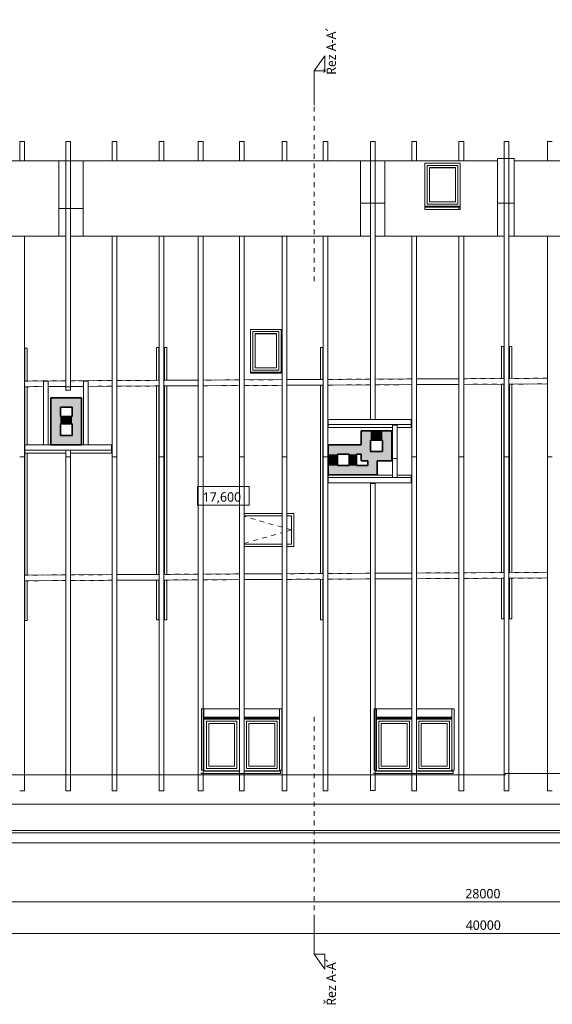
# Model space of a CAD drawing. Header units: metres. Extents: x -1.7 to 41.6, y -3.9 to 17.
# Tile 3 of 7: x 9.9 to 21.2, y -3.9 to 17. Entities that reach past the tile are written whole.
import ezdxf

# ---------------------------------------------------------------- set-up
doc = ezdxf.new("R2010")
doc.units = ezdxf.units.M
doc.linetypes.add('AV - Cerch_ 1 tecka 10mm', pattern=[0.018, 0.01, -0.004, 0, -0.004])
doc.linetypes.add('AV - Cerch_ 1 tecka 4mm', pattern=[0.006, 0.004, -0.001, 0, -0.001])
for name, color, linetype, lineweight in [('AV-KOTY', 7, 'Continuous', 5), ('AV-KOTY-100', 7, 'Continuous', 5), ('AV-SRAFY', 7, 'Continuous', 35), ('AV-STAVBA', 7, 'Continuous', 18)]:
    doc.layers.add(name, color=color, linetype=linetype, lineweight=lineweight)
doc.styles.add('Trebuchet MS', font='trebuc.ttf', dxfattribs={"height": 0.2})
doc.dimstyles.new('2_mm_-_O_-_Blue_-_mm_-_zaokrouhlena', dxfattribs={"dimscale": 0.3048, "dimtxt": 0.20619, "dimasz": 0.590551, "dimexe": 0.393701, "dimexo": 0.0625, "dimgap": 0.065617, "dimtad": 1, "dimdec": 0, "dimlfac": 1000, "dimrnd": 10, "dimzin": 0, "dimdsep": 46, "dimtxsty": 'Trebuchet MS', "dimblk1": 'OBLIQUE', "dimblk2": 'OBLIQUE', "dimsah": 1, "dimcen": 0.09, "dimazin": 0, "dimtfac": 1, "dimtdec": 4, "dimtix": 1, "dimtmove": 0, "dimatfit": 3, "dimfxl": 0.984252, "dimfxlon": 1, "dimtvp": 1, "dimtfill": 1, "dimtolj": 1, "dimtzin": 0, "dimarcsym": 2})

# ---------------------------------------------------------------- blocks, each defined once
blk = doc.blocks.new('SFR_Trám_dřevo - 120_160-1458925-Podkroví')
at = {"layer": 'AV-STAVBA', "linetype": 'AV - Cerch_ 1 tecka 4mm', "lineweight": 13}
for p, q in [((-12.86, 0.06), (-13.74, 0.06)), ((-11.88, 0.06), (-12.76, 0.06)), ((-10.88, 0.06), (-11.78, 0.06)), ((-10.05, 0.06), (-10.78, 0.06)), ((-9.18, 0.06), (-9.95, 0.06)), ((-8.27, 0.06), (-9.08, 0.06)), ((-7.4, 0.06), (-8.17, 0.06)), ((-6.4, 0.06), (-7.3, 0.06)), ((-5.52, 0.06), (-6.3, 0.06)), ((-4.52, 0.06), (-5.42, 0.06)), ((-3.56, 0.06), (-4.42, 0.06)), ((-2.64, 0.06), (-3.46, 0.06)), ((-13.74, -0.06), (-12.86, -0.06)), ((-12.76, -0.06), (-11.88, -0.06)), ((-11.78, -0.06), (-10.88, -0.06)), ((-10.78, -0.06), (-10.05, -0.06)), ((-9.95, -0.06), (-9.18, -0.06)), ((-9.08, -0.06), (-8.27, -0.06)), ((-8.17, -0.06), (-7.4, -0.06)), ((-7.3, -0.06), (-6.4, -0.06)), ((-6.3, -0.06), (-5.52, -0.06)), ((-5.42, -0.06), (-4.52, -0.06)), ((-4.42, -0.06), (-3.56, -0.06)), ((-3.46, -0.06), (-2.64, -0.06))]:
    blk.add_line(p, q, dxfattribs=at)
blk = doc.blocks.new('SFR_Trám_dřevo - 50_140-1437201-Podkroví')
at = {"layer": 'AV-STAVBA', "linetype": 'AV - Cerch_ 1 tecka 4mm', "lineweight": 13}
for p, q in [((-2.192, 0.025), (-2.888, 0.025)), ((-2.888, 0.025), (-2.888, -0.025)), ((1.923, 0.025), (-2.072, 0.025)), ((2.888, 0.025), (2.043, 0.025)), ((2.888, -0.025), (2.888, 0.025)), ((-2.888, -0.025), (-2.191, -0.025)), ((-2.071, -0.025), (1.924, -0.025)), ((2.044, -0.025), (2.888, -0.025))]:
    blk.add_line(p, q, dxfattribs=at)
at = {"layer": 'AV-STAVBA'}
for p, q in [((-2.888, -0.025), (-2.888, 0.025)), ((-2.192, 0.025), (-2.888, 0.025)), ((1.923, 0.025), (-2.072, 0.025)), ((2.888, 0.025), (2.043, 0.025)), ((2.888, 0.025), (2.888, -0.025)), ((-2.191, -0.025), (-2.888, -0.025)), ((1.924, -0.025), (-2.071, -0.025)), ((2.888, -0.025), (2.044, -0.025))]:
    blk.add_line(p, q, dxfattribs=at)
blk = doc.blocks.new('SFR_Trám_dřevo - 50_140-V2-Podkroví')
at = {"layer": 'AV-STAVBA', "linetype": 'AV - Cerch_ 1 tecka 4mm', "lineweight": 13}
for p, q in [((-2.21, 0.025), (-2.888, 0.025)), ((-2.888, 0.025), (-2.888, -0.025)), ((1.905, 0.025), (-2.09, 0.025)), ((2.888, 0.025), (2.025, 0.025)), ((2.888, -0.025), (2.888, 0.025)), ((-2.888, -0.025), (-2.21, -0.025)), ((-2.09, -0.025), (1.905, -0.025)), ((2.025, -0.025), (2.888, -0.025))]:
    blk.add_line(p, q, dxfattribs=at)
at = {"layer": 'AV-STAVBA'}
for p, q in [((-2.888, -0.025), (-2.888, 0.025)), ((-2.21, 0.025), (-2.888, 0.025)), ((1.905, 0.025), (-2.09, 0.025)), ((2.888, 0.025), (2.025, 0.025)), ((2.888, 0.025), (2.888, -0.025)), ((-2.21, -0.025), (-2.888, -0.025)), ((1.905, -0.025), (-2.09, -0.025)), ((2.888, -0.025), (2.025, -0.025))]:
    blk.add_line(p, q, dxfattribs=at)
blk = doc.blocks.new('SFR_Trám_dřevo - 50_140-1437733-Podkroví')
at = {"layer": 'AV-STAVBA', "linetype": 'AV - Cerch_ 1 tecka 4mm', "lineweight": 13}
for p, q in [((-2.888, -0.025), (-2.888, 0.025)), ((-2.888, 0.025), (-2.193, 0.025)), ((-2.073, 0.025), (1.923, 0.025)), ((2.043, 0.025), (2.888, 0.025)), ((2.888, 0.025), (2.888, -0.025)), ((-2.192, -0.025), (-2.888, -0.025)), ((1.923, -0.025), (-2.072, -0.025)), ((2.888, -0.025), (2.043, -0.025))]:
    blk.add_line(p, q, dxfattribs=at)
at = {"layer": 'AV-STAVBA'}
for p, q in [((-2.888, -0.025), (-2.888, 0.025)), ((-2.888, 0.025), (-2.193, 0.025)), ((-2.073, 0.025), (1.923, 0.025)), ((2.043, 0.025), (2.888, 0.025)), ((2.888, 0.025), (2.888, -0.025)), ((-2.888, -0.025), (-2.192, -0.025)), ((-2.072, -0.025), (1.923, -0.025)), ((2.043, -0.025), (2.888, -0.025))]:
    blk.add_line(p, q, dxfattribs=at)
blk = doc.blocks.new('SFR_Trám_dřevo - 50_140-1505647-Podkroví')
at = {"layer": 'AV-STAVBA', "linetype": 'AV - Cerch_ 1 tecka 4mm', "lineweight": 13}
for p, q in [((-2.17, 0.025), (-2.165, 0.025)), ((-2.045, 0.025), (1.95, 0.025)), ((2.07, 0.025), (2.109, 0.025))]:
    blk.add_line(p, q, dxfattribs=at)
at = {"layer": 'AV-STAVBA'}
for p, q in [((-2.17, 0.025), (-2.165, 0.025)), ((-2.045, 0.025), (1.95, 0.025)), ((2.07, 0.025), (2.109, 0.025))]:
    blk.add_line(p, q, dxfattribs=at)
blk = doc.blocks.new('SFR_Trám_dřevo - 50_140-V3-Podkroví')
at = {"layer": 'AV-STAVBA', "linetype": 'AV - Cerch_ 1 tecka 4mm', "lineweight": 13}
for p, q in [((-2.888, -0.025), (-2.888, 0.025)), ((-2.888, 0.025), (-2.211, 0.025)), ((-2.091, 0.025), (1.904, 0.025)), ((2.024, 0.025), (2.888, 0.025)), ((2.888, 0.025), (2.888, -0.025)), ((-2.211, -0.025), (-2.888, -0.025)), ((1.904, -0.025), (-2.091, -0.025)), ((2.888, -0.025), (2.024, -0.025))]:
    blk.add_line(p, q, dxfattribs=at)
at = {"layer": 'AV-STAVBA'}
for p, q in [((-2.888, -0.025), (-2.888, 0.025)), ((-2.888, 0.025), (-2.211, 0.025)), ((-2.091, 0.025), (1.904, 0.025)), ((2.024, 0.025), (2.888, 0.025)), ((2.888, 0.025), (2.888, -0.025)), ((-2.888, -0.025), (-2.211, -0.025)), ((-2.091, -0.025), (1.904, -0.025)), ((2.024, -0.025), (2.888, -0.025))]:
    blk.add_line(p, q, dxfattribs=at)
blk = doc.blocks.new('SFR_Trám_dřevo - 50_140-1505648-Podkroví')
at = {"layer": 'AV-STAVBA', "linetype": 'AV - Cerch_ 1 tecka 4mm', "lineweight": 13}
for p, q in [((-2.046, -0.025), (1.949, -0.025)), ((2.069, -0.025), (2.109, -0.025))]:
    blk.add_line(p, q, dxfattribs=at)
at = {"layer": 'AV-STAVBA'}
for p, q in [((1.949, -0.025), (-2.046, -0.025)), ((2.109, -0.025), (2.069, -0.025))]:
    blk.add_line(p, q, dxfattribs=at)
blk = doc.blocks.new('SFR_Trám_dřevo - 120_160-1458926-Podkroví')
at = {"layer": 'AV-STAVBA', "linetype": 'AV - Cerch_ 1 tecka 4mm', "lineweight": 13}
for p, q in [((-12.849, 0.06), (-13.729, 0.06)), ((-11.869, 0.06), (-12.749, 0.06)), ((-10.869, 0.06), (-11.769, 0.06)), ((-10.039, 0.06), (-10.769, 0.06)), ((-9.169, 0.06), (-9.939, 0.06)), ((-8.259, 0.06), (-9.069, 0.06)), ((-7.389, 0.06), (-8.159, 0.06)), ((-6.389, 0.06), (-7.289, 0.06)), ((-5.509, 0.06), (-6.289, 0.06)), ((-4.509, 0.06), (-5.409, 0.06)), ((-3.549, 0.06), (-4.409, 0.06)), ((-2.629, 0.06), (-3.449, 0.06)), ((-13.729, -0.06), (-13.324, -0.06)), ((-13.224, -0.06), (-12.849, -0.06)), ((-12.749, -0.06), (-12.474, -0.06)), ((-12.374, -0.06), (-11.869, -0.06)), ((-11.769, -0.06), (-10.869, -0.06)), ((-10.769, -0.06), (-10.039, -0.06)), ((-9.939, -0.06), (-9.169, -0.06)), ((-9.069, -0.06), (-8.259, -0.06)), ((-8.159, -0.06), (-7.389, -0.06)), ((-7.289, -0.06), (-6.389, -0.06)), ((-6.289, -0.06), (-5.509, -0.06)), ((-5.409, -0.06), (-4.509, -0.06)), ((-4.409, -0.06), (-3.549, -0.06)), ((-3.449, -0.06), (-2.629, -0.06))]:
    blk.add_line(p, q, dxfattribs=at)
blk = doc.blocks.new('SFR_Trám_dřevo - 50_140-V19-Podkroví')
at = {"layer": 'AV-STAVBA', "linetype": 'AV - Cerch_ 1 tecka 4mm', "lineweight": 13}
for p, q in [((-2.888, -0.025), (-2.888, 0.025)), ((-2.888, 0.025), (-2.193, 0.025)), ((-2.073, 0.025), (-0.838, 0.025)), ((-0.663, 0.025), (1.923, 0.025)), ((2.043, 0.025), (2.888, 0.025)), ((2.888, 0.025), (2.888, -0.025)), ((-2.192, -0.025), (-2.888, -0.025)), ((1.923, -0.025), (-2.072, -0.025)), ((2.888, -0.025), (2.043, -0.025))]:
    blk.add_line(p, q, dxfattribs=at)
at = {"layer": 'AV-STAVBA'}
for p, q in [((-2.888, -0.025), (-2.888, 0.025)), ((-2.888, 0.025), (-2.193, 0.025)), ((-2.073, 0.025), (-0.838, 0.025)), ((-0.663, 0.025), (1.923, 0.025)), ((2.043, 0.025), (2.888, 0.025)), ((2.888, 0.025), (2.888, -0.025)), ((-2.888, -0.025), (-2.192, -0.025)), ((-2.072, -0.025), (1.923, -0.025)), ((2.043, -0.025), (2.888, -0.025))]:
    blk.add_line(p, q, dxfattribs=at)
blk = doc.blocks.new('WI_1_střešní - 750x1000-1468822-Podkroví')
at = {"layer": 'AV-STAVBA'}
for p, q in [((18.53, 13.946), (18.53, 13.037)), ((19.28, 13.946), (18.53, 13.946)), ((18.58, 13.082), (18.58, 13.901)), ((18.58, 13.901), (19.23, 13.901)), ((19.23, 13.901), (18.58, 13.901)), ((18.58, 13.901), (18.58, 13.082)), ((18.63, 13.128), (18.63, 13.855)), ((18.63, 13.855), (19.18, 13.855)), ((19.18, 13.849), (18.63, 13.849)), ((19.18, 13.855), (19.18, 13.128)), ((19.23, 13.901), (19.23, 13.082)), ((19.23, 13.082), (19.23, 13.901)), ((19.28, 13.037), (19.28, 13.946)), ((18.53, 13.037), (19.28, 13.037)), ((18.53, 13.017), (18.53, 13.037)), ((19.28, 13.016), (18.53, 13.016)), ((19.23, 13.082), (18.58, 13.082)), ((18.58, 13.082), (19.23, 13.082)), ((19.18, 13.128), (18.63, 13.128)), ((19.28, 13.017), (19.28, 13.037))]:
    blk.add_line(p, q, dxfattribs=at)
blk = doc.blocks.new('WI_1_střešní - 750x1150-V23-Podkroví')
at = {"layer": 'AV-STAVBA'}
for p, q in [((7.535, 2.179), (8.285, 2.179)), ((7.535, 2.164), (7.535, 2.179)), ((7.535, 2.164), (7.535, 1.067)), ((8.285, 2.164), (7.535, 2.164)), ((7.585, 1.115), (7.585, 2.116)), ((7.585, 2.116), (8.235, 2.116)), ((8.235, 2.116), (7.585, 2.116)), ((7.585, 2.116), (7.585, 1.115)), ((8.235, 2.116), (8.235, 1.115)), ((8.235, 1.115), (8.235, 2.116)), ((8.285, 2.179), (8.285, 2.164)), ((8.285, 1.067), (8.285, 2.164)), ((7.635, 1.163), (7.635, 2.069)), ((7.635, 2.069), (8.185, 2.069)), ((8.185, 2.069), (8.185, 1.163)), ((7.535, 1.067), (8.285, 1.067)), ((8.235, 1.115), (7.585, 1.115)), ((7.585, 1.115), (8.235, 1.115)), ((7.635, 1.167), (8.185, 1.167)), ((8.185, 1.163), (7.635, 1.163))]:
    blk.add_line(p, q, dxfattribs=at)
blk = doc.blocks.new('WI_1_střešní - 650x1000-1494084-Podkroví')
at = {"layer": 'AV-STAVBA'}
for p, q in [((14.833, 10.426), (14.833, 9.517)), ((15.483, 10.426), (14.833, 10.426)), ((14.883, 9.563), (14.883, 10.381)), ((14.883, 10.381), (15.433, 10.381)), ((15.433, 10.381), (14.883, 10.381)), ((14.883, 10.381), (14.883, 9.563)), ((14.933, 9.608), (14.933, 10.336)), ((14.933, 10.336), (15.383, 10.336)), ((15.383, 10.329), (14.933, 10.329)), ((15.383, 10.336), (15.383, 9.608)), ((15.433, 10.381), (15.433, 9.563)), ((15.433, 9.563), (15.433, 10.381)), ((15.483, 9.517), (15.483, 10.426)), ((15.383, 9.608), (14.933, 9.608)), ((14.833, 9.517), (15.483, 9.517)), ((14.833, 9.496), (14.833, 9.517)), ((15.483, 9.496), (14.833, 9.496)), ((15.433, 9.563), (14.883, 9.563)), ((14.883, 9.563), (15.433, 9.563)), ((15.483, 9.496), (15.483, 9.517))]:
    blk.add_line(p, q, dxfattribs=at)
blk = doc.blocks.new('D_DO_Padací schůdky_face - 700x1150-1539395-Podkroví')
at = {"layer": 'AV-STAVBA'}
for p, q in [((-0.35, -0.327), (-0.35, 0.483)), ((-0.3, -0.327), (-0.3, 0.483)), ((0.3, 0.483), (0.3, -0.327)), ((0.35, 0.483), (0.35, -0.327)), ((-0.35, -0.575), (-0.35, -0.427)), ((0.35, -0.575), (-0.35, -0.575)), ((-0.3, -0.525), (-0.3, -0.427)), ((0.3, -0.525), (-0.3, -0.525)), ((0.3, -0.427), (0.3, -0.525)), ((0.35, -0.427), (0.35, -0.575))]:
    blk.add_line(p, q, dxfattribs=at)
at = {"layer": 'AV-STAVBA', "linetype": 'AV - Cerch_ 1 tecka 4mm'}
for p, q in [((-0.288, 0.483), (-0.056, -0.327)), ((0.056, -0.327), (0.288, 0.483)), ((-0.028, -0.427), (0, -0.525)), ((0, -0.525), (0.028, -0.427))]:
    blk.add_line(p, q, dxfattribs=at)
blk = doc.blocks.new('Section - Vertikální L-45990-Podkroví')
at = {"layer": 'AV-KOTY', "color": 5, "true_color": 0x0000ff}
for p, q in [((-0.00728, 0), (-0.01046, -0.00223)), ((-0.00728, 0), (-0.00728, -0.00223)), ((0, 0), (-0.00728, 0)), ((-0.01046, -0.00223), (-0.00728, -0.00223))]:
    blk.add_line(p, q, dxfattribs=at)
blk = doc.blocks.new('Section - Vertikální P-46265-Podkroví')
at = {"layer": 'AV-KOTY', "color": 5, "true_color": 0x0000ff}
for p, q in [((-0.00728, 0), (-0.01046, -0.00223)), ((-0.00728, 0), (-0.00728, -0.00223)), ((0, 0), (-0.00728, 0)), ((-0.01046, -0.00223), (-0.00728, -0.00223))]:
    blk.add_line(p, q, dxfattribs=at)
blk = doc.blocks.new('DIMBLOCK2-Podkroví')
at = {"layer": 'AV-KOTY-100', "color": 5, "true_color": 0x0000ff}
for p, q in [((5.76, -1.715), (5.76, -1.415)), ((33.755, -1.715), (33.755, -1.415)), ((5.76, -1.715), (5.85, -1.625)), ((33.755, -1.715), (33.845, -1.625)), ((5.76, -1.715), (5.67, -1.805)), ((5.76, -1.715), (33.755, -1.715)), ((5.76, -1.715), (5.76, -1.835)), ((33.755, -1.715), (33.665, -1.805)), ((33.755, -1.715), (33.755, -1.835))]:
    blk.add_line(p, q, dxfattribs=at)
at = {"layer": 'AV-KOTY-100', "color": 0, "insert": (19.39, -1.439), "char_height": 0.2, "width": 0.88068, "attachment_point": 1, "line_spacing_factor": 1.048425, "style": 'Trebuchet MS', "bg_fill": 3, "box_fill_scale": 1.25, "bg_fill_color": 256, "bg_fill_true_color": 13158600, "bg_fill_transparency": 0}
blk.add_mtext('28000', dxfattribs=at)
blk = doc.blocks.new('_Oblique')
at = {"color": 0, "linetype": 'ByBlock', "lineweight": -2}
blk.add_line((-0.5, -0.5), (0.5, 0.5), dxfattribs=at)
blk = doc.blocks.new('DIMBLOCK5-Podkroví')
at = {"layer": 'AV-KOTY-100', "color": 5, "true_color": 0x0000ff}
for p, q in [((-0.235, -2.382), (-0.235, -2.082)), ((39.765, -2.382), (39.765, -2.082)), ((-0.235, -2.382), (-0.145, -2.292)), ((39.765, -2.382), (39.855, -2.292)), ((-0.235, -2.382), (-0.325, -2.472)), ((-0.235, -2.382), (39.765, -2.382)), ((-0.235, -2.382), (-0.235, -2.502)), ((39.765, -2.382), (39.675, -2.472)), ((39.765, -2.382), (39.765, -2.502))]:
    blk.add_line(p, q, dxfattribs=at)
at = {"layer": 'AV-KOTY-100', "color": 0, "insert": (19.398, -2.106), "char_height": 0.2, "width": 0.88068, "attachment_point": 1, "line_spacing_factor": 1.048425, "style": 'Trebuchet MS', "bg_fill": 3, "box_fill_scale": 1.25, "bg_fill_color": 256, "bg_fill_true_color": 13158600, "bg_fill_transparency": 0}
blk.add_mtext('40000', dxfattribs=at)
blk = doc.blocks.new('Spot Elevations - Vyskova kota v pudoryse-4918-Podkroví')
at = {"layer": 'AV-KOTY', "color": 5, "true_color": 0x0000ff}
for p, q in [((-0.0055, 0), (-0.0055, 0.004)), ((-0.0055, 0.004), (0.0055, 0.004)), ((0.0055, 0.004), (0.0055, 0)), ((0.0055, 0), (-0.0055, 0))]:
    blk.add_line(p, q, dxfattribs=at)

msp = doc.modelspace()

# ---------------------------------------------------------------- hatches: boundary and pattern name
at = {"layer": 'AV-SRAFY', "lineweight": 18}
for points in [[(10.798, 8.1748), (10.798, 8.9748), (10.598, 8.9748), (10.598, 8.1748)], [(11.048, 8.7748), (11.248, 8.7748), (11.248, 8.9748), (10.798, 8.9748), (10.798, 8.7748), (11.0428, 8.7748)], [(11.048, 7.9748), (11.248, 7.9748), (11.248, 8.7748), (11.048, 8.7748), (11.048, 8.1748)], [(11.048, 8.4248), (11.048, 8.5748), (10.798, 8.5748), (10.798, 8.4248), (11.0428, 8.4248)], [(11.048, 7.9748), (11.048, 8.1748), (10.598, 8.1748), (10.598, 7.9748), (11.0428, 7.9748)], [(17.3796, 7.8348), (17.3796, 8.2748), (17.1796, 8.2748), (17.1796, 7.8348)], [(17.3796, 8.0748), (17.6296, 8.0748), (17.6296, 8.2748), (17.3796, 8.2748)], [(17.8296, 7.8348), (17.8296, 8.2748), (17.6296, 8.2748), (17.6296, 7.8348)], [(17.1796, 7.7782), (17.1796, 7.9782), (16.478, 7.9782), (16.478, 7.7782), (17.078, 7.7782)], [(16.678, 7.5382), (16.678, 7.7782), (16.478, 7.7782), (16.478, 7.5382)], [(17.078, 7.5382), (17.078, 7.7782), (16.928, 7.7782), (16.928, 7.5382), (17.0177, 7.5382)], [(17.518, 7.6348), (17.8296, 7.6348), (17.8296, 7.8348), (17.1796, 7.8348), (17.1796, 7.6348), (17.318, 7.6348)], [(17.318, 7.3382), (17.318, 7.5382), (16.478, 7.5382), (16.478, 7.3382)], [(17.518, 7.3382), (17.518, 7.6348), (17.318, 7.6348), (17.318, 7.3382)]]:
    msp.add_hatch(color=256, dxfattribs=at).paths.add_polyline_path(points)

# ---------------------------------------------------------------- linework, layer by layer
at = {"layer": 'AV-KOTY', "color": 5, "linetype": 'AV - Cerch_ 1 tecka 10mm', "true_color": 0x0000ff}
for p, q in [((16.1824, 11.4441), (16.1824, 15.1776)), ((16.1824, -2.0908), (16.1824, 2.2266))]:
    msp.add_line(p, q, dxfattribs=at)
at = {"layer": 'AV-STAVBA'}
for p, q in [((9.9348, 14.4084), (10.0348, 14.4084)), ((9.9348, 14.4084), (9.9348, 13.9982)), ((10.0348, 14.4084), (10.0348, 13.9982)), ((10.9148, 14.4073), (11.0148, 14.4073)), ((10.9148, 14.4073), (10.9148, 9.2042)), ((11.0148, 14.4073), (11.0148, 9.2042)), ((11.8948, 14.4084), (11.9948, 14.4084)), ((11.8948, 14.4084), (11.8948, 13.9982)), ((11.9948, 14.4084), (11.9948, 13.9982)), ((12.8948, 14.4084), (12.9948, 14.4084)), ((12.8948, 14.4084), (12.8948, 13.9982)), ((12.9948, 14.4084), (12.9948, 13.9982)), ((13.7248, 14.4084), (13.8248, 14.4084)), ((13.7248, 14.4084), (13.7248, 13.9982)), ((13.8248, 14.4084), (13.8248, 13.9982)), ((14.5948, 14.4084), (14.6948, 14.4084)), ((14.5948, 14.4084), (14.5948, 13.9982)), ((14.6948, 14.4084), (14.6948, 13.9982)), ((15.5048, 14.4084), (15.6048, 14.4084)), ((15.5048, 14.4084), (15.5048, 13.9982)), ((15.6048, 14.4084), (15.6048, 13.9982)), ((16.3748, 14.4084), (16.4748, 14.4084)), ((16.3748, 14.4084), (16.3748, 13.9982)), ((16.4748, 14.4084), (16.4748, 13.9982)), ((17.3748, 14.4073), (17.4748, 14.4073)), ((17.3748, 14.4073), (17.3748, 8.5174)), ((17.4748, 14.4073), (17.4748, 8.5174)), ((18.2548, 14.4084), (18.3548, 14.4084)), ((18.2548, 14.4084), (18.2548, 13.9982)), ((18.3548, 14.4084), (18.3548, 13.9982)), ((19.2548, 14.4084), (19.3548, 14.4084)), ((19.2548, 14.4084), (19.2548, 13.9982)), ((19.3548, 14.4084), (19.3548, 13.9982)), ((20.2148, 14.4084), (20.3148, 14.4084)), ((20.2148, 14.4084), (20.2148, 7.7207)), ((20.3148, 14.4084), (20.3148, 7.7207)), ((21.1348, 14.4084), (21.2348, 14.4084)), ((21.1348, 14.4084), (21.1348, 13.9982)), ((20.0748, 13.9982), (7.6248, 13.9982)), ((10.7648, 12.3982), (10.7648, 13.9982)), ((11.2848, 13.9982), (11.2848, 12.3982)), ((17.1648, 12.3982), (17.1648, 13.9982)), ((17.6848, 13.9982), (17.6848, 12.3982)), ((20.4248, 14.0482), (20.0748, 14.0482)), ((20.0748, 12.3982), (20.0748, 14.0482)), ((20.4248, 14.0482), (20.4248, 12.3982)), ((26.1448, 13.9982), (20.4248, 13.9982)), ((11.2848, 12.989), (10.7648, 12.989)), ((17.6848, 13.0982), (17.1648, 13.0982)), ((18.5298, 12.9654), (18.5298, 13.0174)), ((19.2798, 12.9654), (18.5298, 12.9654)), ((19.2548, 13.0162), (19.2548, 12.9654)), ((19.2798, 13.0174), (19.2798, 12.9654)), ((20.4248, 13.0982), (20.0748, 13.0982)), ((7.6248, 12.3982), (10.9148, 12.3982)), ((10.0348, 12.3982), (10.0348, 7.7207)), ((11.0148, 12.3982), (17.3748, 12.3982)), ((11.8948, 12.3982), (11.8948, 7.7207)), ((11.9948, 12.3982), (11.9948, 7.7207)), ((12.8948, 12.3982), (12.8948, 7.7207)), ((12.9948, 12.3982), (12.9948, 7.7207)), ((13.7248, 12.3982), (13.7248, 7.7207)), ((13.8248, 12.3982), (13.8248, 7.7207)), ((14.5948, 12.3982), (14.5948, 7.7207)), ((14.6948, 12.3982), (14.6948, 7.7207)), ((15.5048, 12.3982), (15.5048, 7.7207)), ((15.6048, 12.3982), (15.6048, 7.7207)), ((16.3748, 12.3982), (16.3748, 7.7207)), ((16.4748, 12.3982), (16.4748, 7.7207)), ((17.4748, 12.3982), (20.2148, 12.3982)), ((18.2548, 12.3982), (18.2548, 7.7207)), ((18.3548, 12.3982), (18.3548, 7.7207)), ((19.2548, 12.3982), (19.2548, 7.7207)), ((19.3548, 12.3982), (19.3548, 7.7207)), ((20.3148, 12.3982), (28.9948, 12.3982)), ((21.1348, 12.3982), (21.1348, 7.7207)), ((10.9148, 9.3349), (10.0348, 9.3302)), ((10.44, 9.2123), (10.0348, 9.2102)), ((10.44, 9.3275), (10.54, 9.3275)), ((10.44, 9.3275), (10.44, 7.9773)), ((10.54, 9.3275), (10.54, 7.9773)), ((10.9148, 9.2149), (10.54, 9.2129)), ((11.0148, 9.2042), (10.9148, 9.2042)), ((10.9148, 9.2042), (10.9148, 9.1334)), ((11.8948, 9.3401), (11.0148, 9.3354)), ((11.29, 9.2169), (11.0148, 9.2154)), ((11.0148, 9.1334), (11.0148, 9.2042)), ((11.29, 9.3275), (11.39, 9.3275)), ((11.29, 9.3275), (11.29, 7.9773)), ((11.39, 9.3275), (11.39, 7.9773)), ((11.8948, 9.2201), (11.39, 9.2174)), ((12.8948, 9.3454), (11.9948, 9.3406)), ((12.8948, 9.2254), (11.9948, 9.2206)), ((13.7248, 9.3499), (12.9948, 9.346)), ((13.7248, 9.2299), (12.9948, 9.226)), ((14.5948, 9.3545), (13.8248, 9.3504)), ((14.5948, 9.2345), (13.8248, 9.2304)), ((15.5048, 9.3594), (14.6948, 9.355)), ((15.5048, 9.2394), (14.6948, 9.235)), ((16.3748, 9.364), (15.6048, 9.3599)), ((16.3748, 9.244), (15.6048, 9.2399)), ((17.3748, 9.3694), (16.4748, 9.3646)), ((17.3748, 9.2494), (16.4748, 9.2446)), ((18.2548, 9.3741), (17.4748, 9.3699)), ((18.2548, 9.2541), (17.4748, 9.2499)), ((19.2548, 9.3794), (18.3548, 9.3746)), ((19.2548, 9.2594), (18.3548, 9.2546)), ((20.2148, 9.3845), (19.3548, 9.3799)), ((20.2148, 9.2645), (19.3548, 9.2599)), ((21.1348, 9.3895), (20.3148, 9.3851)), ((21.1348, 9.2695), (20.3148, 9.2651)), ((10.9148, 9.1334), (11.0148, 9.1334)), ((16.478, 8.5174), (16.4777, 8.4523)), ((16.4777, 8.4523), (16.4778, 8.3427)), ((16.4778, 8.3427), (16.4781, 8.4077)), ((16.4781, 8.4077), (16.478, 8.5174)), ((18.242, 8.5174), (16.478, 8.5174)), ((18.2421, 8.4077), (16.4781, 8.4077)), ((17.8448, 8.3965), (17.9448, 8.3965)), ((17.8448, 8.3965), (17.8448, 7.6886)), ((17.9448, 8.3965), (17.9448, 7.6886)), ((18.2421, 8.4077), (18.2418, 8.3427)), ((18.242, 8.5174), (18.2421, 8.4077)), ((16.4778, 8.3427), (17.8448, 8.3427)), ((17.9448, 8.3427), (18.2418, 8.3427)), ((10.0475, 7.8659), (10.0475, 7.9755)), ((10.598, 7.9755), (10.0475, 7.9755)), ((10.54, 7.9773), (10.44, 7.9773)), ((10.44, 7.9773), (10.44, 7.9755)), ((10.54, 7.9755), (10.54, 7.9773)), ((11.8821, 7.9755), (11.248, 7.9755)), ((11.39, 7.9773), (11.29, 7.9773)), ((11.29, 7.9773), (11.29, 7.9755)), ((11.39, 7.9755), (11.39, 7.9773)), ((11.8821, 7.9755), (11.8821, 7.8659)), ((10.0475, 7.8008), (10.0475, 7.8659)), ((10.9148, 7.8659), (10.0475, 7.8659)), ((10.0475, 7.8008), (10.9148, 7.8008)), ((10.9148, 7.8661), (11.0148, 7.8661)), ((10.9148, 7.8661), (10.9148, 7.7207)), ((11.0148, 7.8661), (11.0148, 7.7207)), ((11.8821, 7.8659), (11.0148, 7.8659)), ((11.0148, 7.8008), (11.8821, 7.8008)), ((11.8821, 7.8659), (11.8821, 7.8008)), ((10.0348, 7.7207), (9.9348, 7.7207)), ((9.9348, 7.7207), (10.0348, 7.7207)), ((10.0348, 7.7207), (10.0348, 0.6433)), ((11.0148, 7.7207), (10.9148, 7.7207)), ((10.9148, 7.7207), (10.9148, 0.6433)), ((10.9148, 7.7207), (11.0148, 7.7207)), ((11.0148, 7.7207), (11.0148, 0.6433)), ((11.9948, 7.7207), (11.8948, 7.7207)), ((11.8948, 7.7207), (11.8948, 0.6433)), ((11.8948, 7.7207), (11.9948, 7.7207)), ((11.9948, 7.7207), (11.9948, 0.6433)), ((12.9948, 7.7207), (12.8948, 7.7207)), ((12.8948, 7.7207), (12.8948, 0.6433)), ((12.8948, 7.7207), (12.9948, 7.7207)), ((12.9948, 7.7207), (12.9948, 0.6433)), ((13.8248, 7.7207), (13.7248, 7.7207)), ((13.7248, 7.7207), (13.7248, 0.6433)), ((13.7248, 7.7207), (13.8248, 7.7207)), ((13.8248, 7.7207), (13.8248, 1.0211)), ((14.6948, 7.7207), (14.5948, 7.7207)), ((14.5948, 7.7207), (14.5948, 2.179)), ((14.5948, 7.7207), (14.6948, 7.7207)), ((14.6948, 7.7207), (14.6948, 2.179)), ((15.6048, 7.7207), (15.5048, 7.7207)), ((15.5048, 7.7207), (15.5048, 0.6433)), ((15.5048, 7.7207), (15.6048, 7.7207)), ((15.6048, 7.7207), (15.6048, 0.6433)), ((16.4748, 7.7207), (16.3748, 7.7207)), ((16.3748, 7.7207), (16.3748, 0.6433)), ((16.3748, 7.7207), (16.4748, 7.7207)), ((16.4748, 7.7207), (16.4748, 0.6433)), ((17.9448, 7.6886), (17.8448, 7.6886)), ((17.8448, 7.6886), (17.8448, 7.2842)), ((17.8448, 7.6886), (17.9448, 7.6886)), ((17.9448, 7.6886), (17.9448, 7.2842)), ((18.3548, 7.7207), (18.2548, 7.7207)), ((18.2548, 7.7207), (18.2548, 2.179)), ((18.2548, 7.7207), (18.3548, 7.7207)), ((18.3548, 7.7207), (18.3548, 2.179)), ((19.3548, 7.7207), (19.2548, 7.7207)), ((19.2548, 7.7207), (19.2548, 0.6433)), ((19.2548, 7.7207), (19.3548, 7.7207)), ((19.3548, 7.7207), (19.3548, 0.6433)), ((20.3148, 7.7207), (20.2148, 7.7207)), ((20.2148, 7.7207), (20.2148, 0.6433)), ((20.2148, 7.7207), (20.3148, 7.7207)), ((20.3148, 7.7207), (20.3148, 0.6433)), ((21.2348, 7.7207), (21.1348, 7.7207)), ((21.1348, 7.7207), (21.1348, 0.6433)), ((21.1348, 7.7207), (21.2348, 7.7207)), ((16.476, 7.3328), (16.4754, 7.2187)), ((16.4783, 7.2834), (16.476, 7.3328)), ((17.8448, 7.3328), (16.476, 7.3328)), ((18.2397, 7.3328), (17.9448, 7.3328)), ((18.2397, 7.3328), (18.2421, 7.2834)), ((16.4754, 7.2187), (16.4777, 7.1692)), ((16.4777, 7.1692), (16.4783, 7.2834)), ((18.2415, 7.1692), (16.4777, 7.1692)), ((18.2421, 7.2834), (16.4783, 7.2834)), ((17.3748, 7.1692), (17.3748, 7.1607)), ((17.3748, 7.1607), (17.4748, 7.1607)), ((17.3748, 7.1607), (17.3748, 0.6507)), ((17.4748, 7.1607), (17.4748, 7.1692)), ((17.4748, 7.1607), (17.4748, 1.0211)), ((17.9448, 7.2842), (17.8448, 7.2842)), ((18.2421, 7.2834), (18.2415, 7.1692)), ((14.6948, 6.5232), (15.5048, 6.5232)), ((15.6048, 6.5232), (15.7524, 6.5232)), ((15.7524, 6.5232), (15.7524, 5.8232)), ((15.5048, 5.8232), (14.6948, 5.8232)), ((15.7524, 5.8232), (15.6048, 5.8232)), ((10.9148, 5.2198), (10.0348, 5.2151)), ((11.8948, 5.225), (11.0148, 5.2203)), ((12.8948, 5.2304), (11.9948, 5.2256)), ((12.8848, 5.2306), (12.8948, 5.2306)), ((13.7248, 5.2348), (12.9948, 5.2309)), ((14.5948, 5.2395), (13.8248, 5.2353)), ((15.5048, 5.2443), (14.6948, 5.24)), ((16.3748, 5.249), (15.6048, 5.2449)), ((17.3748, 5.2543), (16.4748, 5.2495)), ((18.2548, 5.259), (17.4748, 5.2548)), ((19.2548, 5.2644), (18.3548, 5.2595)), ((20.2148, 5.2695), (19.3548, 5.2649)), ((21.1348, 5.2744), (20.3148, 5.27)), ((10.9148, 5.0998), (10.0348, 5.0951)), ((10.0448, 5.0948), (10.0348, 5.0948)), ((11.8948, 5.105), (11.0148, 5.1003)), ((12.8948, 5.1104), (11.9948, 5.1056)), ((13.7248, 5.1148), (12.9948, 5.1109)), ((13.0048, 5.1106), (12.9948, 5.1106)), ((14.5948, 5.1195), (13.8248, 5.1153)), ((15.5048, 5.1243), (14.6948, 5.12)), ((16.3748, 5.129), (15.6048, 5.1249)), ((17.3748, 5.1343), (16.4748, 5.1295)), ((18.2548, 5.139), (17.4748, 5.1348)), ((19.2548, 5.1444), (18.3548, 5.1395)), ((20.2148, 5.1495), (19.3548, 5.1449)), ((21.1348, 5.1544), (20.3148, 5.15)), ((13.7948, 2.3782), (14.5948, 2.3782)), ((13.7948, 1.0782), (13.7948, 2.3782)), ((13.8448, 2.3782), (13.8448, 2.179)), ((14.6948, 2.3782), (15.4948, 2.3782)), ((15.4448, 2.179), (15.4448, 2.3782)), ((15.4948, 1.0782), (15.4948, 2.3782)), ((17.4548, 2.3782), (18.2548, 2.3782)), ((17.4548, 1.0782), (17.4548, 2.3782)), ((17.5048, 2.3782), (17.5048, 2.179)), ((18.3548, 2.3782), (19.1548, 2.3782)), ((19.1048, 2.179), (19.1048, 2.3782)), ((19.1548, 1.0782), (19.1548, 2.3782)), ((13.8448, 2.2012), (14.5948, 2.2012)), ((14.6948, 2.2012), (15.4448, 2.2012)), ((17.5048, 2.2012), (18.2548, 2.2012)), ((18.3548, 2.2012), (19.1048, 2.2012)), ((13.8448, 1.0782), (13.7948, 1.0782)), ((13.8248, 1.0582), (14.5948, 1.0582)), ((13.8448, 1.0582), (13.8448, 1.0674)), ((14.5948, 1.0674), (14.5948, 1.0211)), ((14.6948, 1.0674), (14.6948, 1.0211)), ((14.6948, 1.0582), (15.4698, 1.0582)), ((15.4448, 1.0782), (15.4948, 1.0782)), ((15.4448, 1.0674), (15.4448, 1.0582)), ((15.4698, 1.0082), (15.4698, 1.0582)), ((17.5048, 1.0782), (17.4548, 1.0782)), ((17.4748, 1.0582), (18.2548, 1.0582)), ((17.5048, 1.0582), (17.5048, 1.0674)), ((18.2548, 1.0674), (18.2548, 1.0211)), ((18.3548, 1.0674), (18.3548, 1.0211)), ((18.3548, 1.0582), (19.1298, 1.0582)), ((19.1048, 1.0782), (19.1548, 1.0782)), ((19.1048, 1.0674), (19.1048, 1.0582)), ((19.1298, 1.0082), (19.1298, 1.0582)), ((5.4098, 0.9782), (20.2348, 0.9782)), ((13.7848, 1.0082), (13.7848, 1.0211)), ((15.4698, 1.0082), (13.7848, 1.0082)), ((13.8248, 1.0082), (13.8248, 0.6433)), ((14.5948, 1.0082), (14.5948, 0.6433)), ((14.6948, 1.0082), (14.6948, 0.6433)), ((17.4448, 1.0082), (17.4448, 1.0211)), ((19.1298, 1.0082), (17.4448, 1.0082)), ((17.4748, 1.0082), (17.4748, 0.6507)), ((18.2548, 1.0082), (18.2548, 0.6433)), ((18.3548, 1.0082), (18.3548, 0.6433)), ((20.2348, 1.0082), (22.0948, 1.0082)), ((20.2348, 0.9782), (20.2348, 1.0082)), ((10.0348, 0.6433), (9.9348, 0.6433)), ((11.0148, 0.6433), (10.9148, 0.6433)), ((11.9948, 0.6433), (11.8948, 0.6433)), ((12.9948, 0.6433), (12.8948, 0.6433)), ((13.8248, 0.6433), (13.7248, 0.6433)), ((14.6948, 0.6433), (14.5948, 0.6433)), ((15.6048, 0.6433), (15.5048, 0.6433)), ((16.4748, 0.6433), (16.3748, 0.6433)), ((17.4748, 0.6507), (17.3748, 0.6507)), ((18.3548, 0.6433), (18.2548, 0.6433)), ((19.3548, 0.6433), (19.2548, 0.6433)), ((20.3148, 0.6433), (20.2148, 0.6433)), ((21.2348, 0.6433), (21.1348, 0.6433)), ((34.1387, 0.3582), (5.4448, 0.3582)), ((5.6148, -0.2018), (34.0291, -0.2018)), ((33.9791, -0.2518), (5.6648, -0.2518)), ((5.7598, -0.4591), (33.7548, -0.4591))]:
    msp.add_line(p, q, dxfattribs=at)
at = {"layer": 'AV-STAVBA', "lineweight": 35}
for p, q in [((10.598, 8.9748), (10.598, 7.9748)), ((11.248, 8.9748), (10.598, 8.9748)), ((10.798, 8.5748), (10.798, 8.7748)), ((10.798, 8.7748), (11.048, 8.7748)), ((11.048, 8.7748), (11.048, 8.5748)), ((11.248, 7.9748), (11.248, 8.9748)), ((11.048, 8.5748), (10.798, 8.5748)), ((10.798, 8.1748), (10.798, 8.4248)), ((10.798, 8.4248), (11.048, 8.4248)), ((11.048, 8.4248), (11.048, 8.1748)), ((11.048, 8.1748), (10.798, 8.1748)), ((17.8296, 8.2748), (17.1796, 8.2748)), ((17.1796, 8.2748), (17.1796, 7.9782)), ((17.8296, 7.6348), (17.8296, 8.2748)), ((10.598, 7.9748), (11.248, 7.9748)), ((17.1796, 7.9782), (16.478, 7.9782)), ((16.478, 7.9782), (16.478, 7.3382)), ((17.3796, 8.0748), (17.6296, 8.0748)), ((17.3796, 7.8348), (17.3796, 8.0748)), ((17.6296, 8.0748), (17.6296, 7.8348)), ((16.678, 7.7782), (16.928, 7.7782)), ((16.678, 7.5382), (16.678, 7.7782)), ((16.928, 7.7782), (16.928, 7.5382)), ((17.078, 7.7782), (17.1796, 7.7782)), ((17.078, 7.5382), (17.078, 7.7782)), ((17.1796, 7.7782), (17.1796, 7.6348)), ((17.6296, 7.8348), (17.3796, 7.8348)), ((16.928, 7.5382), (16.678, 7.5382)), ((17.318, 7.5382), (17.078, 7.5382)), ((17.1796, 7.6348), (17.318, 7.6348)), ((17.318, 7.6348), (17.318, 7.5382)), ((17.518, 7.3382), (17.518, 7.6348)), ((17.518, 7.6348), (17.8296, 7.6348)), ((16.478, 7.3382), (17.518, 7.3382))]:
    msp.add_line(p, q, dxfattribs=at)

# ---------------------------------------------------------------- block references
at = {"layer": 'AV-KOTY', "color": 5, "true_color": 0x0000ff, "extrusion": (0, 0, -1), "xscale": 99.99999999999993, "yscale": 99.99999999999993, "zscale": 99.99999999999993, "rotation": 270.0000000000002}
msp.add_blockref('Section - Vertikální L-45990-Podkroví', (-16.1824, 15.1776), dxfattribs=at)
at = {"layer": 'AV-KOTY', "color": 5, "true_color": 0x0000ff, "xscale": 99.99999999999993, "yscale": 99.99999999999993, "zscale": 99.99999999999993}
msp.add_blockref('Spot Elevations - Vyskova kota v pudoryse-4918-Podkroví', (14.2553, 6.6958), dxfattribs=at)
at = {"layer": 'AV-KOTY', "color": 5, "true_color": 0x0000ff, "xscale": 99.99999999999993, "yscale": 99.99999999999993, "zscale": 99.99999999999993, "rotation": 89.99999999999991}
msp.add_blockref('Section - Vertikální P-46265-Podkroví', (16.1824, -2.0908), dxfattribs=at)
at = {"layer": 'AV-STAVBA'}
for name, p in [('WI_1_střešní - 750x1000-1468822-Podkroví', (0, 0)), ('WI_1_střešní - 650x1000-1494084-Podkroví', (0, 0)), ('WI_1_střešní - 750x1150-V23-Podkroví', (6.31, 0)), ('WI_1_střešní - 750x1150-V23-Podkroví', (7.16, 0)), ('WI_1_střešní - 750x1150-V23-Podkroví', (9.97, 0)), ('WI_1_střešní - 750x1150-V23-Podkroví', (10.82, 0))]:
    msp.add_blockref(name, p, dxfattribs=at)
for name, p, rotation in [('SFR_Trám_dřevo - 50_140-V19-Podkroví', (10.0698, 7.138), 269.9999999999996), ('SFR_Trám_dřevo - 50_140-1437201-Podkroví', (12.8598, 7.1538), 270), ('SFR_Trám_dřevo - 50_140-1437733-Podkroví', (13.0298, 7.1538), 269.9999999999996), ('SFR_Trám_dřevo - 50_140-V2-Podkroví', (16.3398, 7.1538), 270), ('SFR_Trám_dřevo - 50_140-V2-Podkroví', (20.1798, 7.1743), 270), ('SFR_Trám_dřevo - 50_140-V3-Podkroví', (20.3497, 7.1743), 269.9999999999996), ('SFR_Trám_dřevo - 50_140-1505647-Podkroví', (20.1801, 7.2194), 269.9999999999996), ('SFR_Trám_dřevo - 50_140-1505648-Podkroví', (20.3494, 7.2194), 270), ('D_DO_Padací schůdky_face - 700x1150-1539395-Podkroví', (15.1774, 6.1732), 89.9999999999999)]:
    msp.add_blockref(name, p, dxfattribs=dict(at, rotation=rotation))
at = {"layer": 'AV-STAVBA', "linetype": 'AV - Cerch_ 1 tecka 4mm', "lineweight": 13, "rotation": 0.3060913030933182}
for name, p in [('SFR_Trám_dřevo - 120_160-1458926-Podkroví', (23.7637, 9.3435)), ('SFR_Trám_dřevo - 120_160-1458925-Podkroví', (23.7747, 5.2285))]:
    msp.add_blockref(name, p, dxfattribs=at)

# ---------------------------------------------------------------- texts
at = {"layer": 'AV-KOTY', "color": 5, "true_color": 0x0000ff, "char_height": 0.2, "width": 1.362869, "attachment_point": 1, "rotation": 90, "style": 'Trebuchet MS'}
for insert in [(16.4441, 15.8242), (16.4441, -3.912)]:
    msp.add_mtext('Řez A-A´', dxfattribs=dict(at, insert=insert))
at = {"layer": 'AV-KOTY', "color": 5, "true_color": 0x0000ff, "insert": (13.8178, 6.9717), "char_height": 0.2, "width": 1.002048, "attachment_point": 1, "line_spacing_factor": 1.048425, "style": 'Trebuchet MS'}
msp.add_mtext('17,600', dxfattribs=at)

# ---------------------------------------------------------------- next in the draw order: dimensions: what is measured, and where the dimension line sits
at = {"layer": 'AV-KOTY', "color": 5, "true_color": 0x0000ff}
for base, p1, p2, override, picture, middle in [((33.7548, -1.7151), (5.7598, -1.4151), (33.7548, -1.4151), {"dimpost": '<>', "dimfxl": 27.995}, 'DIMBLOCK2-Podkroví', (19.7573, -1.5933)), ((39.7648, -2.3817), (-0.2352, -2.0817), (39.7648, -2.0817), {"dimpost": '<>', "dimfxl": 40}, 'DIMBLOCK5-Podkroví', (19.7648, -2.26))]:
    dim = msp.add_linear_dim(base=base, p1=p1, p2=p2, dimstyle='2_mm_-_O_-_Blue_-_mm_-_zaokrouhlena', override=override, dxfattribs=at)
    dim.commit()
    dim.dimension.update_dxf_attribs({"geometry": picture, "text_midpoint": middle})

doc.saveas('drawing.dxf')
